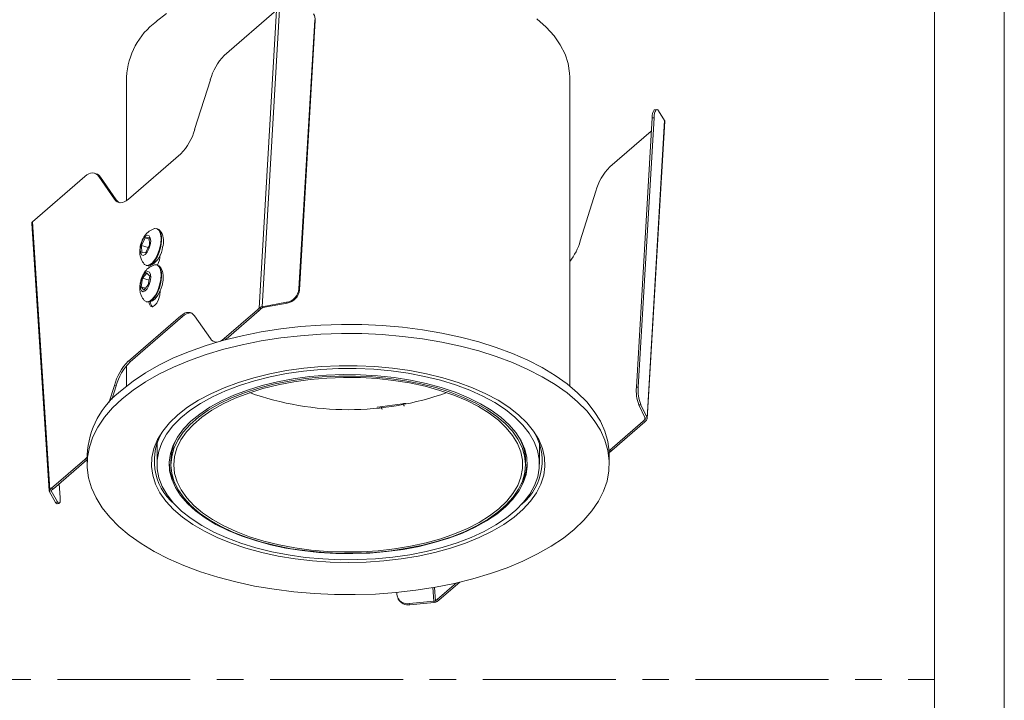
# Model space of a CAD drawing. Header units: millimetres. Extents: x 0 to 420, y 0 to 297.
# Tile 4 of 5: x 279 to 420, y 146 to 243. Entities that reach past the tile are written whole.
import ezdxf

# ---------------------------------------------------------------- set-up
doc = ezdxf.new("R2010")
doc.units = ezdxf.units.MM
doc.header["$LTSCALE"] = 1.5
doc.linetypes.add('CENTERX2', pattern=[20.32, 12.7, -2.54, 2.54, -2.54])
for name, color, linetype, lineweight in [('DGA-lighting', 7, 'Continuous', 0), ('DGA-quote', 251, 'Continuous', 0), ('DGA-txt', 7, 'Continuous', 0)]:
    doc.layers.add(name, color=color, linetype=linetype, lineweight=lineweight)

msp = doc.modelspace()

# ---------------------------------------------------------------- linework, layer by layer
at = {"layer": 'DGA-lighting', "linetype": 'Continuous'}
for p, q in [((315.74, 244.35), (308.24, 237.85)), ((313.24, 201.69), (315.74, 244.35)), ((316.16, 244.47), (313.67, 201.88)), ((318.94, 204.43), (321.2, 242.99)), ((319.02, 204.3), (321.28, 242.86)), ((321.28, 242.86), (321.2, 242.99)), ((294.25, 234.78), (294.25, 217.1)), ((306.24, 234.39), (303.99, 227.25)), ((357.75, 190.53), (357.75, 234.78)), ((370.21, 230.11), (369.93, 230.09)), ((369.53, 228.93), (367.28, 190.37)), ((369.82, 228.95), (367.56, 190.39)), ((369.82, 228.95), (369.53, 228.93)), ((371.32, 228.54), (370.45, 229.93)), ((368.83, 185.96), (371.32, 228.54)), ((368.85, 185.85), (371.34, 228.46)), ((363.49, 221.9), (369.42, 227.04)), ((301.99, 223.78), (294.49, 217.29)), ((288.24, 220.53), (280.74, 214.04)), ((289.89, 220.93), (289.63, 221.01)), ((292.49, 217.29), (290.24, 220.53)), ((290.5, 220.46), (290.24, 220.53)), ((292.75, 217.21), (290.5, 220.46)), ((292.49, 217.29), (292.75, 217.21)), ((359.24, 211.3), (361.49, 218.44)), ((280.65, 213.82), (283.14, 175.54)), ((283.24, 175.7), (280.74, 214.04)), ((298.66, 213.06), (298.57, 213.08)), ((296.88, 211.73), (296.36, 210.65)), ((297.46, 211.78), (296.88, 211.73)), ((297.47, 211.56), (296.88, 211.73)), ((297.52, 210.73), (297.46, 211.78)), ((299.2, 212.56), (298.94, 212.86)), ((296.36, 210.65), (296.42, 209.6)), ((297.34, 210.36), (296.36, 210.65)), ((297, 209.65), (297.52, 210.73)), ((296.42, 209.6), (297, 209.65)), ((299.04, 209.32), (299.04, 209.32)), ((297.04, 207.8), (297.13, 207.77)), ((297.48, 207.51), (297.44, 207.77)), ((297.48, 207.78), (297.86, 207.91)), ((297.71, 207.61), (297.7, 207.86)), ((298.66, 207.86), (298.57, 207.89)), ((299.2, 207.36), (298.94, 207.67)), ((297.15, 206.71), (296.53, 205.97)), ((297.56, 206.24), (297.15, 206.71)), ((297.35, 205.02), (297.56, 206.24)), ((296.53, 205.97), (296.32, 204.75)), ((296.32, 204.75), (296.73, 204.27)), ((296.97, 204.56), (296.32, 204.75)), ((297.47, 205.69), (296.53, 205.97)), ((296.73, 204.27), (297.35, 205.02)), ((299.04, 204.13), (299.04, 204.12)), ((318.94, 204.43), (319.02, 204.3)), ((297.04, 202.6), (297.13, 202.58)), ((297.48, 202.59), (297.86, 202.71)), ((317.15, 202.52), (313.67, 201.88)), ((313.67, 201.88), (313.75, 201.76)), ((317.23, 202.39), (313.75, 201.76)), ((317.23, 202.39), (317.15, 202.52)), ((294.49, 194.08), (301.99, 200.57)), ((294.75, 194), (302.25, 200.5)), ((302.25, 200.5), (301.99, 200.57)), ((303.99, 200.57), (306.24, 197.32)), ((312.99, 201.44), (308.24, 197.32)), ((313.25, 201.36), (308.5, 197.25)), ((313.24, 201.69), (312.99, 201.44)), ((313.25, 201.36), (312.99, 201.44)), ((313.5, 201.61), (313.24, 201.69)), ((313.5, 201.61), (313.25, 201.36)), ((306.85, 196.85), (307.08, 196.78)), ((308.24, 197.32), (308.5, 197.25)), ((308.5, 197.25), (308.37, 197.15)), ((294.25, 193.48), (294.25, 190.53)), ((294.49, 194.08), (294.75, 194)), ((291.7, 188.11), (292.49, 190.61)), ((292.14, 188.59), (292.75, 190.54)), ((292.75, 190.54), (292.49, 190.61)), ((367.28, 190.37), (367.56, 190.39)), ((333.75, 187.98), (330.21, 187.51)), ((367.92, 187.86), (367.63, 187.84)), ((368.54, 185.94), (367.63, 187.84)), ((368.83, 185.96), (367.92, 187.86)), ((330.14, 187.47), (330.13, 187.45)), ((330.41, 187.46), (330.41, 187.54)), ((363.49, 181.37), (368.24, 185.49)), ((363.75, 181.3), (368.5, 185.41)), ((368.24, 185.49), (368.49, 185.74)), ((368.24, 185.49), (368.5, 185.41)), ((368.49, 185.74), (368.51, 186)), ((368.49, 185.74), (368.75, 185.66)), ((368.5, 185.41), (368.75, 185.66)), ((368.83, 185.96), (368.54, 185.94)), ((298.6, 182.36), (298.6, 179.35)), ((353.4, 179.35), (353.4, 182.36)), ((288.6, 180.65), (288.6, 179.35)), ((363.37, 181.28), (363.49, 181.37)), ((363.4, 179.35), (363.4, 180.65)), ((363.49, 181.37), (363.75, 181.3)), ((288.24, 180), (283.49, 175.89)), ((288.5, 179.93), (283.75, 175.81)), ((288.5, 179.93), (288.24, 180)), ((288.6, 180.02), (288.5, 179.93)), ((300.6, 179.79), (300.6, 179.27)), ((351.4, 179.27), (351.4, 179.79)), ((284.59, 176.54), (284.72, 174.59)), ((283.16, 175.46), (283.45, 175.52)), ((283.16, 175.46), (284.07, 173.87)), ((283.49, 175.89), (283.24, 175.7)), ((283.5, 175.63), (283.24, 175.7)), ((283.45, 175.52), (283.45, 175.59)), ((283.45, 175.52), (284.36, 173.93)), ((283.75, 175.81), (283.49, 175.89)), ((283.75, 175.81), (283.5, 175.63)), ((284.07, 173.87), (284.36, 173.93)), ((284.3, 173.67), (284.59, 173.72)), ((338.74, 159.94), (341.51, 162.34)), ((339, 159.86), (341.98, 162.45)), ((332.97, 160.66), (332.95, 160.98)), ((338.12, 161.66), (338.24, 159.71)), ((338.49, 159.75), (338.36, 161.7)), ((333.09, 160.19), (333.17, 160.02)), ((334.76, 159.38), (338.24, 159.71)), ((334.84, 159.22), (338.32, 159.54)), ((338.32, 159.54), (338.24, 159.71)), ((338.49, 159.75), (338.74, 159.94)), ((338.49, 159.75), (338.75, 159.68)), ((338.74, 159.94), (339, 159.86)), ((338.75, 159.68), (339, 159.86)), ((334.76, 159.38), (334.84, 159.22))]:
    msp.add_line(p, q, dxfattribs=at)
at = {"layer": 'DGA-lighting', "linetype": 'Continuous', "flags": 128}
for points in [[(299.97, 243.87), (298.5, 242.72)], [(357.75, 234.78), (357.72, 235.35), (357.51, 236.71), (357.06, 238.06), (356.38, 239.38), (355.48, 240.67), (354.36, 241.91), (353.02, 243.11)], [(369.53, 228.93), (369.56, 229.27), (369.61, 229.56), (369.68, 229.8), (369.76, 229.97), (369.85, 230.07), (369.93, 230.09)], [(370.45, 229.93), (370.35, 230.06), (370.24, 230.11), (370.14, 230.09), (370.05, 229.99), (369.97, 229.82), (369.9, 229.58), (369.85, 229.29), (369.82, 228.95)], [(290.24, 220.53), (290.05, 220.75), (289.84, 220.91), (289.61, 221.01), (289.36, 221.04), (289.09, 221.01), (288.81, 220.91), (288.53, 220.75), (288.24, 220.53)], [(294.49, 217.29), (294.2, 217.06), (293.91, 216.9), (293.64, 216.81), (293.37, 216.77), (293.12, 216.81), (292.89, 216.9), (292.68, 217.06), (292.49, 217.29)], [(298.24, 213.07), (298.28, 213.09), (298.64, 213.05), (298.93, 212.79), (299.11, 212.32), (299.18, 211.68), (299.13, 210.93), (298.96, 210.14), (298.69, 209.37), (298.33, 208.7), (297.94, 208.18), (297.53, 207.87), (297.14, 207.78), (296.82, 207.93), (296.77, 207.98)], [(299.14, 210.51), (299.26, 211.29), (299.25, 211.99), (299.12, 212.55), (298.88, 212.93), (298.66, 213.06)], [(296.26, 210.64), (296.43, 211.2), (296.68, 211.68), (296.97, 212.01), (297.25, 212.14), (297.49, 212.05), (297.64, 211.75), (297.69, 211.29), (297.62, 210.74), (297.45, 210.18), (297.2, 209.7), (296.91, 209.37), (296.63, 209.24), (296.39, 209.33), (296.24, 209.63), (296.19, 210.09), (296.26, 210.64)], [(297.13, 207.77), (297.42, 207.77), (297.82, 207.97), (298.23, 208.39), (298.6, 208.99), (298.92, 209.72), (299.14, 210.51)], [(297.13, 202.58), (297.44, 202.58), (297.84, 202.79), (298.25, 203.23), (298.63, 203.84), (298.94, 204.57), (299.15, 205.36), (299.26, 206.14), (299.24, 206.83), (299.11, 207.39), (298.86, 207.75), (298.66, 207.86)], [(298.23, 207.88), (298.26, 207.88), (298.62, 207.87), (298.91, 207.62), (299.1, 207.16), (299.18, 206.52), (299.13, 205.78), (298.97, 204.99), (298.7, 204.22)], [(297.43, 204.93), (297.18, 204.46), (296.88, 204.15), (296.6, 204.04), (296.37, 204.15), (296.23, 204.47), (296.19, 204.94), (296.27, 205.5), (296.45, 206.05), (296.7, 206.52), (297, 206.84), (297.28, 206.95), (297.51, 206.83), (297.65, 206.52), (297.69, 206.05), (297.61, 205.49), (297.43, 204.93)], [(299.2, 207.36), (299.4, 206.97), (299.49, 206.39), (299.47, 205.68), (299.32, 204.92), (299.06, 204.18), (298.73, 203.53), (298.34, 203.03), (297.95, 202.74), (297.86, 202.71)], [(298.7, 204.22), (298.36, 203.54), (297.96, 203.01), (297.55, 202.68), (297.16, 202.58), (296.83, 202.72), (296.77, 202.78)], [(299.04, 204.12), (298.98, 203.54), (298.8, 202.94), (298.55, 202.41), (298.24, 202.04), (297.93, 201.88), (297.67, 201.96), (297.5, 202.26), (297.44, 202.58)], [(301.99, 200.57), (302.28, 200.79), (302.56, 200.95), (302.84, 201.05), (303.11, 201.08), (303.36, 201.05), (303.59, 200.95), (303.8, 200.79), (303.99, 200.57)], [(363.4, 180.65), (363.38, 181.14), (363.19, 182.61), (362.77, 184.06), (362.12, 185.49), (361.25, 186.89), (360.16, 188.26), (358.86, 189.57), (357.36, 190.84), (355.67, 192.03), (353.79, 193.16), (351.74, 194.22), (349.53, 195.18), (347.18, 196.06), (344.7, 196.85), (342.1, 197.53), (339.4, 198.11), (336.62, 198.58), (333.77, 198.94), (330.88, 199.19), (327.95, 199.33), (325.02, 199.34), (322.09, 199.25), (319.18, 199.04), (316.32, 198.71), (313.51, 198.28), (310.78, 197.73), (308.15, 197.09), (305.63, 196.33), (303.23, 195.49), (300.97, 194.55), (298.87, 193.52), (296.93, 192.42), (295.17, 191.24), (293.61, 190)], [(293.61, 188.7), (292.24, 187.4), (291.08, 186.05), (290.14, 184.66), (289.41, 183.24), (288.92, 181.79), (288.65, 180.33), (288.61, 178.86), (288.8, 177.4), (289.22, 175.94), (289.87, 174.51), (290.74, 173.11), (291.83, 171.75), (293.13, 170.43), (294.63, 169.17), (296.32, 167.97), (298.2, 166.84), (300.25, 165.79), (302.46, 164.82), (304.81, 163.94), (307.3, 163.16), (309.89, 162.47), (312.59, 161.89), (315.37, 161.42), (318.22, 161.06), (321.11, 160.81), (324.04, 160.68), (326.97, 160.66), (329.9, 160.75), (332.81, 160.97), (335.68, 161.29), (338.48, 161.72), (341.21, 162.27), (343.84, 162.92), (346.36, 163.67), (348.76, 164.52), (351.02, 165.46), (353.12, 166.48), (355.06, 167.58), (356.82, 168.76), (358.38, 170), (359.75, 171.3), (360.91, 172.65), (361.86, 174.04), (362.58, 175.46), (363.08, 176.91), (363.34, 178.37), (363.38, 179.84), (363.19, 181.31), (362.77, 182.76), (362.12, 184.19), (361.25, 185.59), (360.16, 186.96), (358.86, 188.27), (357.36, 189.54), (355.67, 190.74), (353.79, 191.86), (351.74, 192.92), (349.53, 193.88), (347.18, 194.76), (344.7, 195.55), (342.1, 196.23), (339.4, 196.81), (336.62, 197.28), (333.77, 197.64), (330.88, 197.89), (327.95, 198.03), (325.02, 198.05), (322.09, 197.95), (319.18, 197.74), (316.32, 197.41), (313.51, 196.98), (310.78, 196.44), (308.15, 195.79), (305.63, 195.04), (303.23, 194.19), (300.97, 193.25), (298.87, 192.22), (296.93, 191.12), (295.17, 189.94), (293.61, 188.7)], [(307.71, 196.96), (307.95, 197.1), (308.24, 197.32)], [(301.58, 186.4), (300.4, 185.26), (299.43, 184.07), (298.68, 182.85), (298.16, 181.59), (297.86, 180.31), (297.81, 179.03), (297.98, 177.75), (298.39, 176.48), (299.02, 175.24), (299.88, 174.03), (300.96, 172.87), (302.24, 171.75), (303.72, 170.71), (305.39, 169.73), (307.22, 168.83), (309.21, 168.02), (311.34, 167.31), (313.6, 166.69), (315.95, 166.18), (318.39, 165.78), (320.89, 165.49), (323.43, 165.31), (326, 165.25), (328.56, 165.31), (331.1, 165.49), (333.6, 165.78), (336.04, 166.18), (338.39, 166.69), (340.65, 167.31), (342.78, 168.02), (344.77, 168.83), (346.6, 169.73), (348.27, 170.71), (349.75, 171.75), (351.03, 172.87), (352.11, 174.03), (352.97, 175.24), (353.6, 176.48), (354.01, 177.75), (354.18, 179.03), (354.13, 180.31), (353.83, 181.59), (353.31, 182.85), (352.56, 184.07), (351.59, 185.26), (350.41, 186.4), (349.03, 187.48), (347.46, 188.5), (345.7, 189.43), (343.79, 190.29), (341.73, 191.05), (339.53, 191.72), (337.23, 192.28), (334.83, 192.74), (332.36, 193.09), (329.83, 193.32), (327.28, 193.44), (324.71, 193.44), (322.16, 193.32), (319.63, 193.09), (317.16, 192.74), (314.76, 192.28), (312.46, 191.72), (310.26, 191.05), (308.2, 190.29), (306.29, 189.43), (304.53, 188.5), (302.96, 187.48), (301.58, 186.4)], [(304.83, 188.05), (303.31, 187.04), (301.99, 185.96), (300.88, 184.82), (299.97, 183.64), (299.29, 182.42), (298.84, 181.18), (298.62, 179.92), (298.63, 178.65), (298.88, 177.39), (299.35, 176.15), (300.06, 174.93), (300.98, 173.76), (302.12, 172.63), (303.47, 171.55), (305, 170.55), (306.72, 169.62), (308.59, 168.77), (310.62, 168.01), (312.78, 167.35), (315.05, 166.79), (317.41, 166.34), (319.85, 166), (322.34, 165.77), (324.86, 165.66), (327.39, 165.67), (329.91, 165.79), (332.4, 166.03), (334.83, 166.38), (337.18, 166.85), (339.44, 167.42), (341.59, 168.09), (343.6, 168.86), (345.46, 169.71), (347.16, 170.65), (348.68, 171.67), (350, 172.74), (351.11, 173.88), (352.02, 175.06), (352.7, 176.28), (353.15, 177.53), (353.37, 178.79), (353.36, 180.05), (353.11, 181.31), (352.64, 182.55), (351.93, 183.77), (351.01, 184.95), (349.87, 186.08), (348.52, 187.15), (346.99, 188.16), (345.28, 189.09), (343.4, 189.93), (341.37, 190.69), (339.21, 191.35), (336.94, 191.91), (334.58, 192.36), (332.14, 192.7), (329.65, 192.93), (327.13, 193.04), (324.6, 193.03), (322.08, 192.91), (319.59, 192.67), (317.16, 192.32), (314.81, 191.86), (312.55, 191.29), (310.4, 190.62), (308.39, 189.85), (306.53, 188.99), (304.83, 188.05)], [(306.18, 187.5), (304.72, 186.52), (303.46, 185.48), (302.4, 184.38), (301.55, 183.23), (300.92, 182.05), (300.52, 180.85), (300.35, 179.63), (300.41, 178.41), (300.71, 177.2), (301.23, 176.01), (301.98, 174.85), (302.95, 173.72), (304.12, 172.65), (305.49, 171.65), (307.05, 170.71), (308.78, 169.84), (310.67, 169.07), (312.69, 168.39), (314.84, 167.8), (317.08, 167.33), (319.41, 166.96), (321.79, 166.7), (324.22, 166.56), (326.66, 166.53), (329.09, 166.62), (331.5, 166.83), (333.86, 167.14), (336.14, 167.57), (338.33, 168.11), (340.42, 168.75), (342.37, 169.48), (344.17, 170.3), (345.81, 171.21), (347.27, 172.19), (348.53, 173.23), (349.6, 174.33), (350.44, 175.47), (351.07, 176.65), (351.47, 177.86), (351.64, 179.07), (351.58, 180.29), (351.28, 181.51), (350.76, 182.7), (350.01, 183.86), (349.04, 184.98), (347.87, 186.05), (346.5, 187.06), (344.94, 188), (343.21, 188.86), (341.32, 189.64), (339.3, 190.32), (337.15, 190.9), (334.91, 191.38), (332.58, 191.75), (330.2, 192), (327.77, 192.15), (325.33, 192.17), (322.9, 192.08), (320.49, 191.88), (318.13, 191.56), (315.85, 191.13), (313.66, 190.6), (311.57, 189.96), (309.62, 189.22), (307.82, 188.4), (306.18, 187.5)], [(301.08, 176.79), (301.67, 175.62), (302.47, 174.48), (303.49, 173.38), (304.71, 172.34), (306.12, 171.36), (307.71, 170.45), (309.47, 169.62), (311.38, 168.88), (313.42, 168.23), (315.58, 167.68), (317.83, 167.24), (320.15, 166.91), (322.53, 166.68), (324.93, 166.58), (327.35, 166.58), (329.75, 166.71), (332.13, 166.94), (334.44, 167.29), (336.68, 167.74), (338.82, 168.3), (340.85, 168.96), (342.74, 169.72), (344.48, 170.55), (346.05, 171.47), (347.44, 172.46), (348.64, 173.51), (349.63, 174.61), (350.41, 175.76), (350.96, 176.93), (351.29, 178.13), (351.39, 179.34), (351.27, 180.55), (350.91, 181.74), (350.32, 182.91), (349.52, 184.05), (348.5, 185.15), (347.28, 186.19), (345.87, 187.17), (344.28, 188.08), (342.52, 188.91), (340.61, 189.65), (338.57, 190.3), (336.41, 190.85), (334.16, 191.29), (331.84, 191.62), (329.47, 191.85), (327.06, 191.95), (324.64, 191.95), (322.24, 191.83), (319.87, 191.59), (317.55, 191.24), (315.31, 190.79), (313.17, 190.23), (311.14, 189.57), (309.25, 188.82), (307.51, 187.98), (305.94, 187.06), (304.55, 186.07), (303.35, 185.02), (302.36, 183.92), (301.58, 182.77), (301.03, 181.6), (300.7, 180.4), (300.6, 179.19), (300.72, 177.99), (301.08, 176.79)], [(301.47, 176.83), (302.06, 175.66), (302.87, 174.52), (303.89, 173.43), (305.12, 172.39), (306.55, 171.41), (308.15, 170.51), (309.93, 169.69), (311.85, 168.96), (313.91, 168.32), (316.08, 167.79), (318.34, 167.37), (320.67, 167.05), (323.05, 166.85), (325.46, 166.77), (327.88, 166.8), (330.27, 166.95), (332.63, 167.21), (334.93, 167.59), (337.14, 168.08), (339.25, 168.67), (341.23, 169.35), (343.07, 170.14), (344.75, 171), (346.26, 171.95), (347.58, 172.96), (348.7, 174.03), (349.6, 175.15), (350.29, 176.31), (350.74, 177.49), (350.97, 178.7), (350.96, 179.9), (350.72, 181.11), (350.25, 182.29), (349.55, 183.45), (348.64, 184.56), (347.51, 185.63), (346.18, 186.64), (344.66, 187.58), (342.97, 188.44), (341.12, 189.22), (339.13, 189.9), (337.01, 190.49), (334.79, 190.97), (332.49, 191.34), (330.13, 191.59), (327.74, 191.74), (325.32, 191.76), (322.91, 191.67), (320.53, 191.46), (318.2, 191.14), (315.95, 190.71), (313.78, 190.17), (311.74, 189.53), (309.82, 188.8), (308.06, 187.97), (306.46, 187.07), (305.04, 186.09), (303.83, 185.04), (302.81, 183.95), (302.02, 182.81), (301.45, 181.63), (301.11, 180.44), (301, 179.23), (301.12, 178.02), (301.47, 176.83)], [(363.75, 181.3), (363.46, 181.08), (363.39, 181.03)], [(288.24, 180), (288.53, 180.28), (288.6, 180.36)], [(284.36, 173.93), (284.45, 173.8), (284.53, 173.73), (284.6, 173.73), (284.65, 173.79), (284.7, 173.91), (284.72, 174.09), (284.73, 174.32), (284.72, 174.59)]]:
    msp.add_lwpolyline(points, dxfattribs=at)
at = {"layer": 'DGA-lighting', "linetype": 'Continuous'}
for centre, radius, start, end in [((304.59, 234.34), 10.35, 126.0337, 177.5927), ((319.7, 242.97), 1.58, 356.17, 31.7812), ((313.8, 232.33), 7.84, 135.2136, 164.7864), ((296.43, 229.3), 7.84, 315.2136, 344.7864), ((371.2, 228.46), 0.143, 357.8986, 33.792), ((369.05, 216.38), 7.84, 135.2136, 164.7864), ((289.54, 219.85), 1.14, 32.4383, 72.1916), ((293.74, 217.85), 1.18, 212.7895, 244.6327), ((280.94, 213.82), 0.295, 133.3711, 181.2041), ((296.86, 211.27), 2.67, 341.0206, 28.735), ((296.17, 210.65), 3.22, 301.5741, 355.5236), ((350.91, 213.69), 8.67, 322.049, 343.9893), ((295.57, 209.39), 3.47, 333.6931, 358.8221), ((316.79, 204.65), 2.16, 279.4888, 354.1395), ((316.87, 204.52), 2.16, 279.4888, 354.1395), ((298.58, 202.5), 0.899, 169.9538, 223.6694), ((303.44, 199.34), 1.66, 87.7256, 135.8918), ((307.14, 197.86), 1.05, 210.907, 272.7224), ((300.05, 188.56), 7.84, 135.2136, 164.7864), ((300.31, 188.48), 7.84, 135.2136, 164.7864), ((300.94, 180.05), 12.36, 126.3955, 177.2309), ((326, 229.28), 42.14, 250.4038, 289.5962), ((373.22, 189.91), 5.96, 175.5359, 200.2739), ((373.5, 189.93), 5.96, 175.5359, 200.2739), ((306.26, 179.8), 8.05, 146.1537, 230.0845), ((345.77, 179.8), 8.01, 309.7032, 34.0587), ((307.58, 179.71), 6.99, 149.5212, 179.3711), ((344.48, 179.73), 6.92, 0.4755, 30.6321), ((307.35, 179.86), 7.01, 182.3711, 209.0594), ((344.63, 179.86), 7.01, 330.9548, 357.6147), ((284.35, 173.95), 0.29, 195.3706, 258.464), ((334.47, 160.86), 1.51, 187.6489, 281.2798), ((334.56, 160.77), 1.58, 208.3338, 280.2375)]:
    msp.add_arc(centre, radius, start, end, dxfattribs=at)
for centre, major_axis, ratio, start_param, end_param in [((313.85, 201.51), (0.702, 0.037), 0.554983, 1.797484, 2.582882), ((313.85, 201.51), (0.4, 0.07), 0.645826, 1.707646, 2.493044), ((368.15, 185.84), (0.4, 0.07), 0.645826, 5.634636, 6.420035), ((368.15, 185.84), (0.702, 0.037), 0.554983, 5.724474, 6.509873), ((283.84, 175.53), (0.702, -0.022), 0.450126, 2.626464, 3.411862), ((283.84, 175.53), (0.403, -0.036), 0.353591, 2.637522, 3.422921), ((338.14, 159.85), (0.403, -0.036), 0.353591, 4.993717, 5.779115), ((338.14, 159.85), (0.702, -0.022), 0.450126, 4.982659, 5.768057)]:
    msp.add_ellipse(centre, major_axis=major_axis, ratio=ratio, start_param=start_param, end_param=end_param, dxfattribs=at)
for points, knots in [([(298.25, 213.08), (297.98, 212.97), (297.54, 212.8), (297.03, 212.32), (296.65, 211.8), (296.29, 210.99), (296.11, 210.11), (296.13, 209.37), (296.3, 208.63), (296.6, 208.21), (296.78, 207.97)], [0, 0, 0, 0, 0.1425807, 0.2251555, 0.3326629, 0.4842292, 0.6323036, 0.748421, 0.8531416, 1, 1, 1, 1]), ([(298.25, 207.88), (297.98, 207.78), (297.54, 207.6), (297.02, 207.12), (296.72, 206.69), (296.47, 206.19), (296.29, 205.69), (296.12, 204.93), (296.1, 204.23), (296.32, 203.39), (296.6, 203.01), (296.78, 202.77)], [0, 0, 0, 0, 0.1393868, 0.2286219, 0.3393585, 0.4119945, 0.4968496, 0.5857886, 0.7733621, 0.856056, 1, 1, 1, 1]), ([(334.12, 188.04), (334.05, 188.03), (333.93, 188.01), (333.81, 187.99), (333.75, 187.98)], [0, 0, 0, 0, 0.56, 1, 1, 1, 1]), ([(334.03, 187.63), (334.01, 187.66), (333.97, 187.73), (333.92, 187.86), (333.89, 187.96), (333.88, 188)], [0, 0, 0, 0, 0.356138, 0.731359, 1, 1, 1, 1]), ([(334.12, 188.04), (334.13, 188.04), (334.15, 188.05), (334.19, 188.04), (334.22, 188.03), (334.24, 188.02), (334.24, 188.02), (334.24, 188.01)], [0, 0, 0, 0, 0.24837, 0.499728, 0.748965, 0.873427, 1, 1, 1, 1]), ([(330.21, 187.51), (330.21, 187.51), (330.2, 187.51), (330.17, 187.5), (330.15, 187.49), (330.13, 187.47), (330.13, 187.46), (330.13, 187.45)], [0, 0, 0, 0, 0.126611, 0.251206, 0.500589, 0.751768, 1, 1, 1, 1]), ([(330.72, 187.58), (330.73, 187.53), (330.76, 187.43), (330.8, 187.3), (330.83, 187.23), (330.84, 187.19)], [0, 0, 0, 0, 0.280969, 0.649862, 1, 1, 1, 1])]:
    msp.add_open_spline(points, degree=3, knots=knots, dxfattribs=at)
at = {"layer": 'DGA-quote', "linetype": 'CENTERX2'}
msp.add_lwpolyline([(10, 148.5), (410, 148.5)], dxfattribs=at)
at = {"layer": 'DGA-txt'}
for points in [[(420, 297), (0, 297), (0, 0), (420, 0)], [(410, 287), (10, 287), (10, 10), (410, 10)]]:
    msp.add_lwpolyline(points, close=True, dxfattribs=at)

doc.saveas('drawing.dxf')
